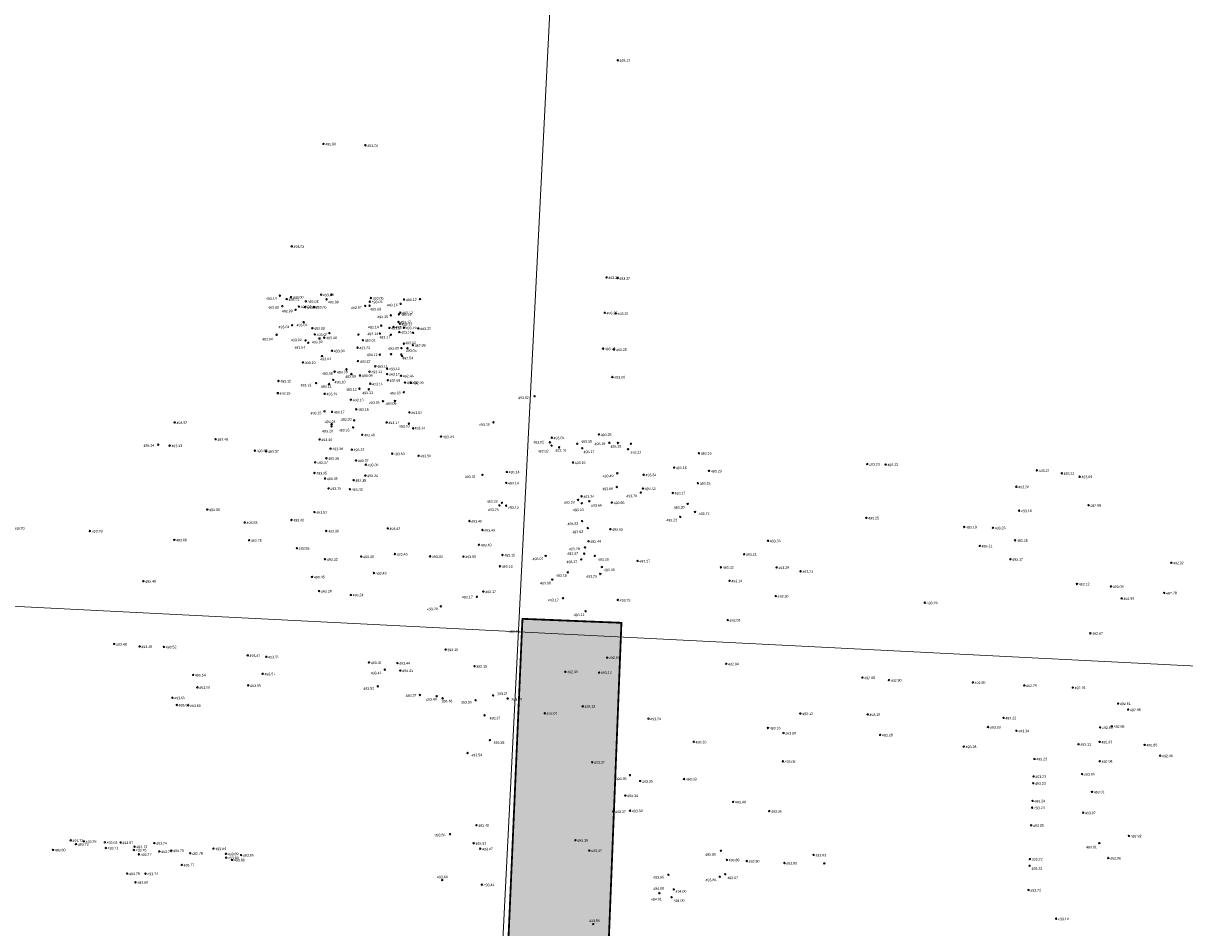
# Model space of a CAD drawing. Header units: millimetres. Extents: x 32690613 to 32693265, y 5342952 to 5344571.
# Tile 8 of 18: x 32692359 to 32692520, y 5344179 to 5344304. Entities that reach past the tile are written whole.
import ezdxf

# ---------------------------------------------------------------- set-up
doc = ezdxf.new("R2010")
doc.units = ezdxf.units.MM
doc.header["$LTSCALE"] = 20
doc.layers.get('0').update_dxf_attribs({"lineweight": 18})
doc.layers.get('Defpoints').update_dxf_attribs({"color": 11, "lineweight": 18})
for name, color, linetype, lineweight in [('Aufmaß_Schraff', 51, 'Continuous', 18), ('Aufmaß_Umriss', 40, 'Continuous', 18), ('Mpt-StBa_Höhe', 6, 'Continuous', 5), ('Mpt-StBa_Pkt', 4, 'Continuous', 9)]:
    doc.layers.add(name, color=color, linetype=linetype, lineweight=lineweight)
doc.styles.add('Arial', font='arial.ttf')

# ---------------------------------------------------------------- blocks, each defined once
blk = doc.blocks.new('A$C78070446')
for p, q in [((4469733.77, 5343068.96), (4469667.48, 5342330.09)), ((4469482.47, 5342769.75), (4470232.05, 5342702.5))]:
    blk.add_line(p, q)
blk = doc.blocks.new('A$C321062E2')
at = {"layer": 'Aufmaß_Schraff'}
h = blk.add_hatch(color=256, dxfattribs=at)
h.dxf.hatch_style = 1
h.paths.add_polyline_path([(32692589.16, 5344387.08), (32692831.12, 5344372.78), (32692831.1, 5344368.56), (32692692.58, 5344376.55), (32692689.27, 5344374.23), (32692681.97, 5344377.03), (32692668.62, 5344377.53), (32692667.81, 5344374.05), (32692653.18, 5344374.82), (32692653.33, 5344380.28), (32692624.35, 5344381.07), (32692623.85, 5344378.73), (32692616.72, 5344379.23), (32692612.99, 5344382.41), (32692590.62, 5344382.71), (32692589.25, 5344383.14), (32692588.89, 5344383.35)])
h.paths.add_polyline_path([(32692814.39, 5344272.86), (32692819.34, 5344349.53), (32692823.4, 5344349.22), (32692818.62, 5344272.76)])
h.paths.add_polyline_path([(32692789.78, 5344458.67), (32692799.86, 5344457.97), (32692795.67, 5344440.98), (32692789.51, 5344441.38)])
h.paths.add_polyline_path([(32692543.39, 5344377.32), (32692549.95, 5344377.06), (32692547.03, 5344361.6), (32692543.47, 5344362.27)])
h.paths.add_polyline_path([(32692796.1, 5344199.45), (32692812.49, 5344203.03), (32692814.62, 5344203.68), (32692819.73, 5344207.02), (32692822.88, 5344214.81), (32692823.54, 5344225.63), (32692823.84, 5344231.95), (32692823.03, 5344233.58), (32692823.01, 5344234.64), (32692823.15, 5344238.72), (32692824.7, 5344248.47), (32692823.91, 5344248.73), (32692817.46, 5344270.2), (32692815.88, 5344270.27), (32692781.61, 5344270.15), (32692690.12, 5344276.21), (32692688.54, 5344276.11), (32692690.26, 5344317.11), (32692697.18, 5344329.32), (32692697.35, 5344339.16), (32692684.2, 5344339.39), (32692672.54, 5344328.19), (32692675.06, 5344313.22), (32692678.37, 5344307.03), (32692678.6, 5344288.75), (32692671.17, 5344283.6), (32692670.69, 5344265.75), (32692676.12, 5344221.48), (32692643.32, 5344228.99), (32692600.99, 5344203.75), (32692666.6, 5344202.13), (32692662.15, 5344107.83), (32692663.33, 5344084.15), (32692436.87, 5344096.13), (32692441.85, 5344221.24), (32692428.17, 5344221.79), (32692425.66, 5344164.48), (32692411.09, 5344164.95), (32692406.06, 5344079.87), (32692429.48, 5344079.62), (32692435.96, 5344084.09), (32692672.49, 5344070.02), (32692692.85, 5344064.48), (32692698.21, 5344132.93), (32692689.09, 5344189.81), (32692734.17, 5344190.46), (32692751.82, 5344191.07), (32692750.28, 5344200.65), (32692757.17, 5344200.29), (32692758.54, 5344200.22), (32692782.76, 5344198.97), (32692784.49, 5344198.89), (32692789.07, 5344198.64), (32692788.87, 5344194.76), (32692796.03, 5344194.39)])
at = {"layer": 'Aufmaß_Umriss', "const_width": 0.25}
blk.add_lwpolyline([(32692663.33, 5344084.15), (32692436.87, 5344096.13), (32692441.85, 5344221.24), (32692428.17, 5344221.79), (32692425.66, 5344164.48), (32692411.09, 5344164.95), (32692406.06, 5344079.87), (32692429.48, 5344079.62), (32692435.96, 5344084.09), (32692672.49, 5344070.02)], dxfattribs=at)
at = {"layer": 'Mpt-StBa_Pkt'}
for centre in [(32692439.88, 5344216.44, 492.94), (32692434.1, 5344214.48, 492.99), (32692438.76, 5344214.37, 493.12), (32692431.26, 5344208.74, 493.07), (32692436.5, 5344209.7, 493.19), (32692437.82, 5344201.98, 493.37), (32692435.49, 5344191.2, 493.39), (32692437.41, 5344189.78, 493.42), (32692437.95, 5344179.62, 493.56)]:
    blk.add_ellipse(centre, major_axis=(-0.0707, 0.0707), ratio=1, start_param=3.926991, end_param=10.210176, dxfattribs=at)
at = {"layer": 'Mpt-StBa_Höhe', "style": 'Arial'}
for s, p in [('492,94', (32692440.13, 5344216.22)), ('492,99', (32692434.35, 5344214.25)), ('493,12', (32692439.01, 5344214.15)), ('493,07', (32692431.51, 5344208.52)), ('493,19', (32692436.75, 5344209.47)), ('493,37', (32692438.07, 5344201.76)), ('493,39', (32692435.74, 5344190.97)), ('493,42', (32692437.65, 5344189.55)), ('493,56', (32692437.38, 5344179.88))]:
    blk.add_text(s, height=0.35, rotation=2.2375, dxfattribs=at).set_placement(p)

msp = doc.modelspace()

# ---------------------------------------------------------------- linework, layer by layer
at = {"layer": 'Mpt-StBa_Pkt'}
for centre in [(32692441.34, 5344298.96), (32692441.34, 5344298.96), (32692400.67, 5344287.41), (32692400.67, 5344287.41), (32692406.46, 5344287.21), (32692406.46, 5344287.21), (32692396.28, 5344273.25), (32692396.28, 5344273.25), (32692439.8, 5344268.96), (32692439.8, 5344268.96), (32692441.31, 5344268.86), (32692441.31, 5344268.86), (32692394.65, 5344266.44), (32692394.65, 5344266.44), (32692400.35, 5344266.57), (32692400.35, 5344266.57), (32692401.79, 5344266.57), (32692401.79, 5344266.57), (32692394.99, 5344264.99), (32692394.99, 5344264.99), (32692395.59, 5344265.96), (32692395.59, 5344265.96), (32692396.17, 5344266.24), (32692396.17, 5344266.24), (32692397.27, 5344264.94), (32692397.27, 5344264.94), (32692398.15, 5344264.85), (32692398.15, 5344264.85), (32692398.23, 5344265.66), (32692398.23, 5344265.66), (32692399.36, 5344264.87), (32692399.36, 5344264.87), (32692401.1, 5344265.93), (32692401.1, 5344265.93), (32692406.44, 5344265.02), (32692406.44, 5344265.02), (32692407.04, 5344265.05), (32692407.04, 5344265.05), (32692407.07, 5344265.61), (32692407.07, 5344265.61), (32692407.23, 5344266.11), (32692407.23, 5344266.11), (32692411.32, 5344265.31), (32692411.32, 5344265.31), (32692411.81, 5344265.91), (32692411.81, 5344265.91), (32692414.01, 5344265.96), (32692414.01, 5344265.96), (32692396.81, 5344264.49), (32692396.81, 5344264.49), (32692409.97, 5344263.72), (32692409.97, 5344263.72), (32692411.1, 5344263.86), (32692411.1, 5344263.86), (32692411.28, 5344264.09), (32692411.28, 5344264.09), (32692439.55, 5344264.07), (32692439.55, 5344264.07), (32692441.07, 5344263.98), (32692441.07, 5344263.98), (32692396.33, 5344262.35), (32692396.33, 5344262.35), (32692397.93, 5344262.77), (32692397.93, 5344262.77), (32692399.13, 5344261.94), (32692399.13, 5344261.94), (32692408.65, 5344262.3), (32692408.65, 5344262.3), (32692409.78, 5344261.99), (32692409.78, 5344261.99), (32692410.36, 5344262.12), (32692410.36, 5344262.12), (32692411.03, 5344262.82), (32692411.03, 5344262.82), (32692411.21, 5344262.55), (32692411.21, 5344262.55), (32692411.79, 5344262.01), (32692411.79, 5344262.01), (32692413.78, 5344261.91), (32692413.78, 5344261.91), (32692394.2, 5344261.05), (32692394.2, 5344261.05), (32692398.19, 5344260.26), (32692398.19, 5344260.26), (32692399.47, 5344261.08), (32692399.47, 5344261.08), (32692400.12, 5344260.52), (32692400.12, 5344260.52), (32692400.78, 5344260.64), (32692400.78, 5344260.64), (32692401.5, 5344261.27), (32692401.5, 5344261.27), (32692405.5, 5344261.06), (32692405.5, 5344261.06), (32692406.12, 5344260.28), (32692406.12, 5344260.28), (32692408.47, 5344261.21), (32692408.47, 5344261.21), (32692409.99, 5344261.04), (32692409.99, 5344261.04), (32692411.15, 5344261.41), (32692411.15, 5344261.41), (32692413.06, 5344261.31), (32692413.06, 5344261.31), (32692398.56, 5344259.93), (32692398.56, 5344259.93), (32692401.85, 5344258.83), (32692401.85, 5344258.83), (32692405.38, 5344259.25), (32692405.38, 5344259.25), (32692411.45, 5344259.19), (32692411.45, 5344259.19), (32692411.78, 5344259.81), (32692411.78, 5344259.81), (32692412.27, 5344259.18), (32692412.27, 5344259.18), (32692413.03, 5344259.59), (32692413.03, 5344259.59), (32692439.31, 5344259.12), (32692439.31, 5344259.12), (32692440.84, 5344259), (32692440.84, 5344259), (32692397.83, 5344257.21), (32692397.83, 5344257.21), (32692400.46, 5344258.09), (32692400.46, 5344258.09), (32692405.43, 5344257.4), (32692405.43, 5344257.4), (32692408.45, 5344258.29), (32692408.45, 5344258.29), (32692410.01, 5344258.35), (32692410.01, 5344258.35), (32692411.42, 5344258.31), (32692411.42, 5344258.31), (32692411.54, 5344258.09), (32692411.54, 5344258.09), (32692402.21, 5344255.94), (32692402.21, 5344255.94), (32692403.84, 5344256.26), (32692403.84, 5344256.26), (32692404.52, 5344255.61), (32692404.52, 5344255.61), (32692405.72, 5344255.41), (32692405.72, 5344255.41), (32692407.03, 5344255.94), (32692407.03, 5344255.94), (32692407.83, 5344256.68), (32692407.83, 5344256.68), (32692409.46, 5344256.35), (32692409.46, 5344256.35), (32692409.47, 5344255.6), (32692409.47, 5344255.6), (32692411.39, 5344255.37), (32692411.39, 5344255.37), (32692440.6, 5344255.2), (32692440.6, 5344255.2), (32692394.44, 5344254.65), (32692394.44, 5344254.65), (32692399.65, 5344254.36), (32692399.65, 5344254.36), (32692401.44, 5344254.23), (32692401.44, 5344254.23), (32692402.02, 5344254.8), (32692402.02, 5344254.8), (32692405.64, 5344253.59), (32692405.64, 5344253.59), (32692407.14, 5344254.28), (32692407.14, 5344254.28), (32692409.55, 5344254.75), (32692409.55, 5344254.75), (32692411.93, 5344254.44), (32692411.93, 5344254.44), (32692412.76, 5344254.42), (32692412.76, 5344254.42), (32692394.36, 5344252.97), (32692394.36, 5344252.97), (32692400.83, 5344252.89), (32692400.83, 5344252.89), (32692404.45, 5344252.06), (32692404.45, 5344252.06), (32692406.93, 5344253.5), (32692406.93, 5344253.5), (32692411.77, 5344253.1), (32692411.77, 5344253.1), (32692429.84, 5344252.54), (32692429.84, 5344252.54), (32692400.81, 5344250.46), (32692400.81, 5344250.46), (32692401.85, 5344250.39), (32692401.85, 5344250.39), (32692405.19, 5344250.74), (32692405.19, 5344250.74), (32692408.89, 5344251.85), (32692408.89, 5344251.85), (32692410.55, 5344251.9), (32692410.55, 5344251.9), (32692380.11, 5344248.92), (32692380.11, 5344248.92), (32692404.91, 5344249.2), (32692404.91, 5344249.2), (32692409.4, 5344248.92), (32692409.4, 5344248.92), (32692412.48, 5344248.76), (32692412.48, 5344248.76), (32692412.55, 5344250.3), (32692412.55, 5344250.3), (32692424.16, 5344248.94), (32692424.16, 5344248.94), (32692401.79, 5344248.39), (32692401.79, 5344248.39), (32692401.8, 5344248.7), (32692401.8, 5344248.7), (32692404.77, 5344248.24), (32692404.77, 5344248.24), (32692406.03, 5344247.22), (32692406.03, 5344247.22), (32692413.06, 5344248.11), (32692413.06, 5344248.11), (32692438.73, 5344247.26), (32692438.73, 5344247.26), (32692377.83, 5344245.85), (32692377.83, 5344245.85), (32692379.41, 5344245.72), (32692379.41, 5344245.72), (32692385.76, 5344246.6), (32692385.76, 5344246.6), (32692400.13, 5344246.57), (32692400.13, 5344246.57), (32692416.92, 5344246.97), (32692416.92, 5344246.97), (32692431.97, 5344246.17), (32692431.97, 5344246.17), (32692432.19, 5344245.73), (32692432.19, 5344245.73), (32692432.22, 5344246.82), (32692432.22, 5344246.82), (32692435.74, 5344245.98), (32692435.74, 5344245.98), (32692440.18, 5344246.12), (32692440.18, 5344246.12), (32692441.37, 5344246.09), (32692441.37, 5344246.09), (32692443.16, 5344245.98), (32692443.16, 5344245.98), (32692391.19, 5344245.03), (32692391.19, 5344245.03), (32692392.76, 5344244.94), (32692392.76, 5344244.94), (32692401.07, 5344243.97), (32692401.07, 5344243.97), (32692401.64, 5344245.31), (32692401.64, 5344245.31), (32692404.59, 5344245.18), (32692404.59, 5344245.18), (32692410.17, 5344244.61), (32692410.17, 5344244.61), (32692413.81, 5344244.32), (32692413.81, 5344244.32), (32692433.23, 5344245.49), (32692433.23, 5344245.49), (32692436.43, 5344245.36), (32692436.43, 5344245.36), (32692442.76, 5344245.22), (32692442.76, 5344245.22), (32692452.56, 5344244.67), (32692452.56, 5344244.67), (32692399.52, 5344243.41), (32692399.52, 5344243.41), (32692405.17, 5344243.68), (32692405.17, 5344243.68), (32692406.52, 5344243.09), (32692406.52, 5344243.09), (32692435.14, 5344243.39), (32692435.14, 5344243.39), (32692449.13, 5344242.69), (32692449.13, 5344242.69), (32692475.82, 5344243.17), (32692475.82, 5344243.17), (32692478.37, 5344243.1), (32692478.37, 5344243.1), (32692399.42, 5344241.94), (32692399.42, 5344241.94), (32692400.89, 5344241.18), (32692400.89, 5344241.18), (32692404.84, 5344240.94), (32692404.84, 5344240.94), (32692406.46, 5344241.59), (32692406.46, 5344241.59), (32692422.64, 5344241.68), (32692422.64, 5344241.68), (32692426.01, 5344242.09), (32692426.01, 5344242.09), (32692441.28, 5344241.9), (32692441.28, 5344241.9), (32692444.92, 5344241.7), (32692444.92, 5344241.7), (32692453.96, 5344242.23), (32692453.96, 5344242.23), (32692499.27, 5344242.3), (32692499.27, 5344242.3), (32692502.71, 5344241.9), (32692502.71, 5344241.9), (32692505.18, 5344241.43), (32692505.18, 5344241.43), (32692401.37, 5344239.81), (32692401.37, 5344239.81), (32692404.32, 5344239.69), (32692404.32, 5344239.69), (32692425.93, 5344240.57), (32692425.93, 5344240.57), (32692441.2, 5344240), (32692441.2, 5344240), (32692444.53, 5344239.23), (32692444.53, 5344239.23), (32692444.83, 5344239.79), (32692444.83, 5344239.79), (32692448.95, 5344239.18), (32692448.95, 5344239.18), (32692452.42, 5344240.52), (32692452.42, 5344240.52), (32692496.43, 5344240.05), (32692496.43, 5344240.05), (32692425.33, 5344237.83), (32692425.33, 5344237.83), (32692435.85, 5344238.21), (32692435.85, 5344238.21), (32692436.34, 5344238.72), (32692436.34, 5344238.72), (32692436.37, 5344237.76), (32692436.37, 5344237.76), (32692437.41, 5344238.04), (32692437.41, 5344238.04), (32692440.52, 5344237.86), (32692440.52, 5344237.86), (32692451.01, 5344237.67), (32692451.01, 5344237.67), (32692384.61, 5344236.89), (32692384.61, 5344236.89), (32692399.42, 5344236.53), (32692399.42, 5344236.53), (32692424.99, 5344237.46), (32692424.99, 5344237.46), (32692425.91, 5344237.42), (32692425.91, 5344237.42), (32692452.02, 5344236.56), (32692452.02, 5344236.56), (32692496.81, 5344236.73), (32692496.81, 5344236.73), (32692506.41, 5344237.49), (32692506.41, 5344237.49), (32692389.79, 5344235.1), (32692389.79, 5344235.1), (32692396.24, 5344235.45), (32692396.24, 5344235.45), (32692420.84, 5344235.3), (32692420.84, 5344235.3), (32692436.42, 5344235.29), (32692436.42, 5344235.29), (32692437.2, 5344234.33), (32692437.2, 5344234.33), (32692449.97, 5344235.87), (32692449.97, 5344235.87), (32692475.7, 5344235.74), (32692475.7, 5344235.74), (32692489.23, 5344234.48), (32692489.23, 5344234.48), (32692493.19, 5344234.37), (32692493.19, 5344234.37), (32692368.39, 5344233.92), (32692368.39, 5344233.92), (32692380.05, 5344232.7), (32692380.05, 5344232.7), (32692401.05, 5344233.93), (32692401.05, 5344233.93), (32692409.55, 5344234.28), (32692409.55, 5344234.28), (32692422.64, 5344234.06), (32692422.64, 5344234.06), (32692440.32, 5344234.17), (32692440.32, 5344234.17), (32692390.39, 5344232.65), (32692390.39, 5344232.65), (32692396.99, 5344231.55), (32692396.99, 5344231.55), (32692422.15, 5344232.02), (32692422.15, 5344232.02), (32692436.82, 5344231.65), (32692436.82, 5344231.65), (32692437.3, 5344232.51), (32692437.3, 5344232.51), (32692462.11, 5344232.58), (32692462.11, 5344232.58), (32692491.37, 5344231.87), (32692491.37, 5344231.87), (32692496.25, 5344232.64), (32692496.25, 5344232.64), (32692400.88, 5344230.03), (32692400.88, 5344230.03), (32692405.89, 5344230.4), (32692405.89, 5344230.4), (32692410.54, 5344230.74), (32692410.54, 5344230.74), (32692415.4, 5344230.42), (32692415.4, 5344230.42), (32692420.02, 5344230.4), (32692420.02, 5344230.4), (32692425.4, 5344230.61), (32692425.4, 5344230.61), (32692431.38, 5344230.48), (32692431.38, 5344230.48), (32692436.3, 5344229.99), (32692436.3, 5344229.99), (32692436.71, 5344230.8), (32692436.71, 5344230.8), (32692438.17, 5344230.49), (32692438.17, 5344230.49), (32692444.08, 5344229.8), (32692444.08, 5344229.8), (32692458.81, 5344230.72), (32692458.81, 5344230.72), (32692495.61, 5344230.03), (32692495.61, 5344230.03), (32692517.85, 5344229.53), (32692517.85, 5344229.53), (32692407.64, 5344228.13), (32692407.64, 5344228.13), (32692425.06, 5344229.05), (32692425.06, 5344229.05), (32692434.44, 5344228.22), (32692434.44, 5344228.22), (32692438.93, 5344227.99), (32692438.93, 5344227.99), (32692439.14, 5344228.95), (32692439.14, 5344228.95), (32692455.6, 5344228.91), (32692455.6, 5344228.91), (32692463.29, 5344228.89), (32692463.29, 5344228.89), (32692466.61, 5344228.35), (32692466.61, 5344228.35), (32692375.78, 5344226.99), (32692375.78, 5344226.99), (32692399.09, 5344227.58), (32692399.09, 5344227.58), (32692432.3, 5344227.21), (32692432.3, 5344227.21), (32692456.8, 5344227.05), (32692456.8, 5344227.05), (32692504.81, 5344226.61), (32692504.81, 5344226.61), (32692509.51, 5344226.27), (32692509.51, 5344226.27), (32692400.07, 5344225.62), (32692400.07, 5344225.62), (32692404.45, 5344225.1), (32692404.45, 5344225.1), (32692421.88, 5344224.84), (32692421.88, 5344224.84), (32692422.77, 5344225.56), (32692422.77, 5344225.56), (32692463.18, 5344224.93), (32692463.18, 5344224.93), (32692516.87, 5344225.37), (32692516.87, 5344225.37), (32692416.88, 5344223.52), (32692416.88, 5344223.52), (32692433.78, 5344224.64), (32692433.78, 5344224.64), (32692441.34, 5344224.4), (32692441.34, 5344224.4), (32692483.78, 5344224.02), (32692483.78, 5344224.02), (32692510.99, 5344224.61), (32692510.99, 5344224.61), (32692436.89, 5344222.84), (32692436.89, 5344222.84), (32692456.55, 5344221.62), (32692456.55, 5344221.62), (32692371.74, 5344218.3), (32692371.74, 5344218.3), (32692506.65, 5344219.79), (32692506.65, 5344219.79), (32692375.26, 5344217.97), (32692375.26, 5344217.97), (32692378.61, 5344217.92), (32692378.61, 5344217.92), (32692390.2, 5344216.74), (32692390.2, 5344216.74), (32692417.55, 5344217.55), (32692417.55, 5344217.55), (32692392.77, 5344216.55), (32692392.77, 5344216.55), (32692406.96, 5344215.76), (32692406.96, 5344215.76), (32692410.89, 5344215.68), (32692410.89, 5344215.68), (32692421.55, 5344215.24), (32692421.55, 5344215.24), (32692456.34, 5344215.58), (32692456.34, 5344215.58), (32692382.65, 5344214.04), (32692382.65, 5344214.04), (32692392.26, 5344214.2), (32692392.26, 5344214.2), (32692409.14, 5344214.77), (32692409.14, 5344214.77), (32692411.3, 5344214.65), (32692411.3, 5344214.65), (32692475.16, 5344213.67), (32692475.16, 5344213.67), (32692383.24, 5344212.32), (32692383.24, 5344212.32), (32692390.27, 5344212.6), (32692390.27, 5344212.6), (32692408.18, 5344212.47), (32692408.18, 5344212.47), (32692478.82, 5344213.32), (32692478.82, 5344213.32), (32692490.42, 5344213), (32692490.42, 5344213), (32692497.53, 5344212.59), (32692497.53, 5344212.59), (32692504.23, 5344212.29), (32692504.23, 5344212.29), (32692379.8, 5344210.89), (32692379.8, 5344210.89), (32692413.99, 5344211.27), (32692413.99, 5344211.27), (32692416.32, 5344211.1), (32692416.32, 5344211.1), (32692417.14, 5344210.8), (32692417.14, 5344210.8), (32692421.69, 5344210.54), (32692421.69, 5344210.54), (32692424.11, 5344211.2), (32692424.11, 5344211.2), (32692426.12, 5344210.78), (32692426.12, 5344210.78), (32692380.39, 5344209.89), (32692380.39, 5344209.89), (32692381.97, 5344209.82), (32692381.97, 5344209.82), (32692466.58, 5344208.7), (32692466.58, 5344208.7), (32692510.49, 5344210.09), (32692510.49, 5344210.09), (32692511.88, 5344209.25), (32692511.88, 5344209.25), (32692422.93, 5344208.46), (32692422.93, 5344208.46), (32692445.59, 5344207.99), (32692445.59, 5344207.99), (32692475.89, 5344208.58), (32692475.89, 5344208.58), (32692494.67, 5344208.11), (32692494.67, 5344208.11), (32692462.1, 5344206.71), (32692462.1, 5344206.71), (32692464.25, 5344206.01), (32692464.25, 5344206.01), (32692477.6, 5344205.75), (32692477.6, 5344205.75), (32692492.52, 5344206.84), (32692492.52, 5344206.84), (32692496.45, 5344206.32), (32692496.45, 5344206.32), (32692508.01, 5344206.79), (32692508.01, 5344206.79), (32692509.63, 5344206.94), (32692509.63, 5344206.94), (32692423.67, 5344205.04), (32692423.67, 5344205.04), (32692451.85, 5344204.8), (32692451.85, 5344204.8), (32692489.17, 5344204.15), (32692489.17, 5344204.15), (32692505.02, 5344204.47), (32692505.02, 5344204.47), (32692507.94, 5344204.79), (32692507.94, 5344204.79), (32692514.16, 5344204.38), (32692514.16, 5344204.38), (32692420.59, 5344203.25), (32692420.59, 5344203.25), (32692498.94, 5344202.44), (32692498.94, 5344202.44), (32692516.31, 5344202.88), (32692516.31, 5344202.88), (32692464.16, 5344202.1), (32692464.16, 5344202.1), (32692507.96, 5344202.12), (32692507.96, 5344202.12), (32692443.02, 5344200.19), (32692443.02, 5344200.19), (32692444.44, 5344199.37), (32692444.44, 5344199.37), (32692450.5, 5344199.66), (32692450.5, 5344199.66), (32692498.77, 5344199.08), (32692498.77, 5344199.08), (32692498.81, 5344200.02), (32692498.81, 5344200.02), (32692505.52, 5344200.34), (32692505.52, 5344200.34), (32692442.39, 5344197.38), (32692442.39, 5344197.38), (32692506.89, 5344197.88), (32692506.89, 5344197.88), (32692457.29, 5344196.5), (32692457.29, 5344196.5), (32692498.67, 5344196.64), (32692498.67, 5344196.64), (32692440.71, 5344195.18), (32692440.71, 5344195.18), (32692443.04, 5344195.28), (32692443.04, 5344195.28), (32692462.28, 5344195.22), (32692462.28, 5344195.22), (32692498.61, 5344195.7), (32692498.61, 5344195.7), (32692505.67, 5344195.01), (32692505.67, 5344195.01), (32692421.81, 5344193.27), (32692498.48, 5344193.28), (32692498.48, 5344193.28), (32692365.73, 5344191.18), (32692365.73, 5344191.18), (32692367.55, 5344191.04), (32692367.55, 5344191.04), (32692418.15, 5344192.04), (32692418.15, 5344192.04), (32692511.98, 5344191.8), (32692511.98, 5344191.8), (32692363.28, 5344189.87), (32692363.28, 5344189.87), (32692366.46, 5344190.66), (32692366.46, 5344190.66), (32692370.45, 5344190.91), (32692370.45, 5344190.91), (32692370.59, 5344190.13), (32692370.59, 5344190.13), (32692372.63, 5344190.89), (32692372.63, 5344190.89), (32692374.46, 5344189.85), (32692374.46, 5344189.85), (32692374.56, 5344190.32), (32692374.56, 5344190.32), (32692377.3, 5344190.81), (32692377.3, 5344190.81), (32692377.98, 5344189.65), (32692377.98, 5344189.65), (32692379.64, 5344189.78), (32692379.64, 5344189.78), (32692382.25, 5344189.4), (32692382.25, 5344189.4), (32692385.46, 5344190.05), (32692385.46, 5344190.05), (32692421.42, 5344190.79), (32692422.34, 5344190.03), (32692455.6, 5344189.74), (32692455.6, 5344189.74), (32692507.9, 5344190.8), (32692507.9, 5344190.8), (32692375.16, 5344189.25), (32692375.16, 5344189.25), (32692381.08, 5344187.79), (32692381.08, 5344187.79), (32692387.19, 5344189.33), (32692387.19, 5344189.33), (32692387.22, 5344188.79), (32692387.22, 5344188.79), (32692388.05, 5344188.49), (32692388.05, 5344188.49), (32692389.29, 5344189.15), (32692389.29, 5344189.15), (32692456.42, 5344188.49), (32692456.42, 5344188.49), (32692459.18, 5344188.33), (32692459.18, 5344188.33), (32692464.38, 5344188.05), (32692464.38, 5344188.05), (32692468.41, 5344189.17), (32692468.41, 5344189.17), (32692469.89, 5344187.99), (32692469.89, 5344187.99), (32692498.31, 5344188.6), (32692498.31, 5344188.6), (32692509.14, 5344188.74), (32692509.14, 5344188.74), (32692373.54, 5344186.6), (32692373.54, 5344186.6), (32692376.07, 5344186.59), (32692376.07, 5344186.59), (32692448.35, 5344186.43), (32692448.35, 5344186.43), (32692455.44, 5344186.15), (32692455.44, 5344186.15), (32692456.2, 5344186.51), (32692456.2, 5344186.51), (32692498.26, 5344187.67), (32692498.26, 5344187.67), (32692374.68, 5344185.39), (32692374.68, 5344185.39), (32692417.08, 5344185.7), (32692422.55, 5344185.07), (32692422.55, 5344185.07), (32692447.09, 5344183.88), (32692447.09, 5344183.88), (32692448.78, 5344183.33), (32692448.78, 5344183.33), (32692449.08, 5344184.41), (32692449.08, 5344184.41), (32692498.11, 5344184.32), (32692498.11, 5344184.32), (32692501.93, 5344180.36), (32692501.93, 5344180.36)]:
    msp.add_circle(centre, 0.1, dxfattribs=at)

# ---------------------------------------------------------------- block references
msp.add_blockref('A$C321062E2', (0, 0))
at = {"layer": 'Defpoints', "rotation": 2.237485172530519}
msp.add_blockref('A$C78070446', (28434719.52, -168960.66), dxfattribs=at)

# ---------------------------------------------------------------- texts
at = {"layer": 'Mpt-StBa_Höhe', "style": 'Arial'}
for s, p in [('493.17', (32692441.59, 5344298.72)), ('492.99', (32692400.92, 5344287.17)), ('493.00', (32692406.71, 5344286.96)), ('493.03', (32692396.53, 5344273.01)), ('493.28', (32692440.05, 5344268.72)), ('493.32', (32692441.57, 5344268.62)), ('493.06', (32692400.6, 5344266.33)), ('493.14', (32692392.72, 5344265.83)), ('493.00', (32692393.02, 5344264.59)), ('493.01', (32692395.84, 5344265.71)), ('493.00', (32692396.42, 5344266)), ('493.02', (32692397.52, 5344264.7)), ('493.02', (32692398.4, 5344264.61)), ('493.02', (32692398.49, 5344265.42)), ('493.05', (32692399.61, 5344264.63)), ('492.99', (32692401.29, 5344265.34)), ('492.97', (32692404.47, 5344264.57)), ('493.03', (32692407.33, 5344265.37)), ('493.06', (32692407.48, 5344265.87)), ('493.16', (32692409.44, 5344264.94)), ('493.12', (32692412.06, 5344265.67)), ('492.99', (32692394.92, 5344264.1)), ('493.33', (32692407.12, 5344264.36)), ('493.15', (32692408.11, 5344263.31)), ('493.16', (32692411.35, 5344263.62)), ('493.12', (32692411.54, 5344263.85)), ('493.25', (32692439.8, 5344263.83)), ('493.31', (32692441.33, 5344263.74)), ('493.03', (32692394.46, 5344261.91)), ('493.01', (32692396.95, 5344262.18)), ('493.02', (32692399.38, 5344261.7)), ('493.14', (32692406.82, 5344261.88)), ('493.17', (32692410.03, 5344261.74)), ('493.17', (32692410.61, 5344261.88)), ('493.17', (32692411.28, 5344262.58)), ('493.13', (32692411.46, 5344262.31)), ('493.19', (32692412.04, 5344261.77)), ('493.20', (32692414.04, 5344261.67)), ('493.04', (32692392.19, 5344260.22)), ('493.02', (32692396.19, 5344260.11)), ('493.02', (32692399.07, 5344259.83)), ('493.02', (32692399.73, 5344260.84)), ('493.00', (32692401.04, 5344260.4)), ('493.01', (32692406.38, 5344260.04)), ('493.14', (32692406.74, 5344260.96)), ('493.17', (32692408.4, 5344260.49)), ('493.15', (32692411.4, 5344261.17)), ('493.05', (32692411.96, 5344259.71)), ('493.04', (32692396.65, 5344259.06)), ('493.03', (32692402.1, 5344258.59)), ('493.22', (32692405.64, 5344259.01)), ('493.12', (32692406.66, 5344258.07)), ('493.09', (32692409.62, 5344258.95)), ('493.05', (32692412.05, 5344258.64)), ('492.99', (32692413.29, 5344259.35)), ('493.25', (32692439.56, 5344258.88)), ('493.28', (32692441.09, 5344258.76)), ('493.10', (32692398.08, 5344256.97)), ('493.04', (32692400.24, 5344257.49)), ('493.22', (32692405.68, 5344257.15)), ('492.54', (32692411.58, 5344257.6)), ('493.08', (32692400.46, 5344255.47)), ('493.08', (32692402.52, 5344255.67)), ('493.09', (32692403.68, 5344255.07)), ('493.09', (32692405.97, 5344255.17)), ('493.11', (32692407.28, 5344255.7)), ('493.11', (32692408.08, 5344256.44)), ('493.12', (32692409.72, 5344256.11)), ('493.12', (32692409.72, 5344255.36)), ('492.44', (32692411.64, 5344255.13)), ('493.30', (32692440.86, 5344254.96)), ('493.10', (32692394.69, 5344254.41)), ('493.13', (32692397.49, 5344253.86)), ('493.11', (32692400.31, 5344253.69)), ('493.10', (32692402.21, 5344254.29)), ('493.12', (32692403.77, 5344253.26)), ('493.11', (32692407.39, 5344254.03)), ('492.69', (32692409.8, 5344254.51)), ('493.04', (32692412.18, 5344254.2)), ('492.99', (32692413.01, 5344254.18)), ('493.15', (32692394.61, 5344252.73)), ('493.15', (32692401.09, 5344252.65)), ('493.13', (32692404.71, 5344251.81)), ('493.11', (32692406.03, 5344252.81)), ('493.03', (32692409.85, 5344252.77)), ('493.02', (32692427.57, 5344252.13)), ('493.17', (32692402.11, 5344250.14)), ('493.16', (32692405.44, 5344250.5)), ('493.05', (32692406.96, 5344251.45)), ('493.06', (32692409.27, 5344251.34)), ('493.01', (32692412.81, 5344250.06)), ('493.52', (32692380.36, 5344248.68)), ('493.15', (32692398.89, 5344250.01)), ('493.24', (32692400.85, 5344248.81)), ('493.20', (32692403.06, 5344249.13)), ('493.11', (32692409.65, 5344248.68)), ('493.26', (32692400.49, 5344247.52)), ('493.25', (32692402.79, 5344247.64)), ('493.46', (32692406.29, 5344246.97)), ('493.09', (32692411.09, 5344248.19)), ('493.14', (32692413.25, 5344247.95)), ('493.20', (32692422.16, 5344248.42)), ('493.25', (32692438.99, 5344247.01)), ('493.34', (32692375.8, 5344245.54)), ('493.33', (32692379.66, 5344245.48)), ('493.46', (32692386.01, 5344246.36)), ('493.44', (32692400.38, 5344246.33)), ('493.44', (32692417.18, 5344246.72)), ('493.02', (32692429.66, 5344245.98)), ('493.02', (32692432.47, 5344246.57)), ('493.30', (32692436.28, 5344246.08)), ('493.19', (32692438.14, 5344245.77)), ('493.20', (32692440.34, 5344245.4)), ('493.38', (32692391.44, 5344244.79)), ('493.37', (32692393.01, 5344244.7)), ('493.36', (32692401.32, 5344243.73)), ('493.35', (32692401.89, 5344245.06)), ('493.37', (32692404.84, 5344244.94)), ('493.53', (32692410.42, 5344244.37)), ('493.50', (32692414.06, 5344244.08)), ('493.02', (32692430.29, 5344244.74)), ('493.16', (32692432.73, 5344244.87)), ('493.17', (32692436.62, 5344244.66)), ('493.21', (32692443.12, 5344244.58)), ('493.16', (32692452.82, 5344244.43)), ('493.37', (32692399.78, 5344243.17)), ('493.37', (32692405.42, 5344243.43)), ('493.35', (32692406.78, 5344242.84)), ('493.16', (32692435.39, 5344243.15)), ('493.16', (32692449.38, 5344242.45)), ('493.23', (32692476.07, 5344242.93)), ('493.22', (32692478.62, 5344242.86)), ('493.21', (32692499.52, 5344242.05)), ('493.35', (32692399.67, 5344241.7)), ('493.35', (32692401.14, 5344240.94)), ('493.35', (32692405.09, 5344240.7)), ('493.34', (32692406.71, 5344241.35)), ('493.31', (32692420.22, 5344241.22)), ('493.14', (32692426.26, 5344241.85)), ('493.49', (32692439.26, 5344241.32)), ('493.34', (32692445.18, 5344241.46)), ('493.29', (32692454.21, 5344241.98)), ('493.22', (32692502.96, 5344241.66)), ('493.09', (32692505.43, 5344241.19)), ('493.35', (32692401.62, 5344239.57)), ('493.33', (32692404.58, 5344239.44)), ('493.14', (32692426.18, 5344240.33)), ('493.69', (32692439.2, 5344239.54)), ('493.43', (32692445.08, 5344239.55)), ('493.17', (32692449.2, 5344238.94)), ('493.15', (32692452.67, 5344240.28)), ('493.28', (32692496.69, 5344239.8)), ('493.23', (32692423.24, 5344237.79)), ('493.33', (32692433.9, 5344237.68)), ('493.34', (32692436.6, 5344238.47)), ('493.66', (32692437.65, 5344237.26)), ('493.66', (32692440.78, 5344237.62)), ('493.78', (32692442.52, 5344238.56)), ('492.99', (32692506.66, 5344237.24)), ('493.60', (32692384.87, 5344236.65)), ('493.51', (32692399.68, 5344236.29)), ('493.25', (32692423.42, 5344236.67)), ('493.13', (32692426.17, 5344236.95)), ('493.33', (32692435.15, 5344236.64)), ('493.20', (32692449.08, 5344236.96)), ('493.12', (32692452.53, 5344236.12)), ('493.18', (32692497.07, 5344236.49)), ('493.70', (32692357.86, 5344234.08)), ('493.53', (32692390.05, 5344234.86)), ('493.48', (32692396.49, 5344235.21)), ('493.43', (32692409.8, 5344234.04)), ('493.48', (32692421.09, 5344235.06)), ('493.52', (32692434.4, 5344234.72)), ('493.23', (32692448.05, 5344235.22)), ('493.25', (32692475.96, 5344235.49)), ('493.18', (32692489.48, 5344234.24)), ('493.23', (32692493.44, 5344234.13)), ('493.78', (32692368.65, 5344233.68)), ('493.68', (32692380.3, 5344232.46)), ('493.76', (32692390.64, 5344232.41)), ('493.30', (32692401.31, 5344233.69)), ('493.43', (32692422.89, 5344233.82)), ('493.62', (32692435.07, 5344233.6)), ('493.65', (32692440.57, 5344233.93)), ('493.25', (32692496.51, 5344232.4)), ('493.55', (32692397.24, 5344231.31)), ('493.40', (32692422.41, 5344231.77)), ('493.28', (32692434.62, 5344231.24)), ('493.44', (32692437.55, 5344232.27)), ('493.35', (32692462.36, 5344232.34)), ('493.21', (32692491.62, 5344231.63)), ('493.32', (32692401.14, 5344229.79)), ('493.40', (32692406.14, 5344230.16)), ('493.46', (32692410.8, 5344230.5)), ('493.43', (32692415.65, 5344230.18)), ('493.55', (32692420.27, 5344230.16)), ('493.15', (32692425.65, 5344230.37)), ('493.07', (32692429.57, 5344229.88)), ('493.27', (32692434.26, 5344229.46)), ('493.27', (32692434.37, 5344230.61)), ('493.30', (32692438.6, 5344229.77)), ('493.27', (32692444.33, 5344229.55)), ('493.21', (32692459.06, 5344230.48)), ('493.17', (32692495.86, 5344229.79)), ('492.82', (32692518.1, 5344229.29)), ('493.43', (32692407.89, 5344227.88)), ('493.18', (32692425.32, 5344228.81)), ('493.30', (32692439.44, 5344228.35)), ('493.32', (32692455.86, 5344228.67)), ('493.29', (32692463.54, 5344228.65)), ('493.23', (32692466.87, 5344228.11)), ('493.49', (32692376.03, 5344226.75)), ('493.45', (32692399.34, 5344227.34)), ('493.08', (32692430.61, 5344226.51)), ('493.18', (32692432.8, 5344227.56)), ('493.29', (32692436.99, 5344227.46)), ('493.13', (32692457.05, 5344226.81)), ('493.12', (32692505.06, 5344226.37)), ('493.08', (32692509.76, 5344226.03)), ('493.28', (32692400.32, 5344225.38)), ('493.24', (32692404.7, 5344224.86)), ('493.17', (32692419.81, 5344224.58)), ('493.17', (32692423.03, 5344225.32)), ('493.30', (32692463.44, 5344224.69)), ('492.89', (32692511.24, 5344224.37)), ('492.78', (32692517.12, 5344225.13)), ('493.20', (32692414.98, 5344222.95)), ('493.12', (32692431.7, 5344224.18)), ('493.29', (32692441.6, 5344224.15)), ('493.19', (32692484.04, 5344223.78)), ('493.11', (32692435.26, 5344222.14)), ('493.03', (32692456.8, 5344221.37)), ('493.05', (32692426.31, 5344219.83)), ('492.87', (32692506.91, 5344219.55)), ('493.48', (32692372, 5344218.06)), ('493.48', (32692375.51, 5344217.73)), ('493.52', (32692378.86, 5344217.68)), ('493.47', (32692390.45, 5344216.5)), ('393.10', (32692417.79, 5344217.31)), ('493.51', (32692393.02, 5344216.31)), ('493.41', (32692407.22, 5344215.52)), ('493.44', (32692411.14, 5344215.44)), ('393.15', (32692421.78, 5344215)), ('492.94', (32692456.59, 5344215.34)), ('493.54', (32692382.9, 5344213.8)), ('493.51', (32692392.52, 5344213.96)), ('493.41', (32692407.2, 5344214.1)), ('493.41', (32692411.55, 5344214.41)), ('492.86', (32692475.42, 5344213.43)), ('493.59', (32692383.49, 5344212.08)), ('493.55', (32692390.53, 5344212.35)), ('493.52', (32692406.19, 5344211.97)), ('492.90', (32692479.07, 5344213.08)), ('492.85', (32692490.67, 5344212.76)), ('492.79', (32692497.78, 5344212.35)), ('492.76', (32692504.48, 5344212.05)), ('493.65', (32692380.05, 5344210.65)), ('493.37', (32692412.03, 5344211)), ('493.40', (32692414.84, 5344210.46)), ('393.46', (32692416.99, 5344210.21)), ('393.36', (32692419.67, 5344210.05)), ('393.21', (32692424.66, 5344211.24)), ('393.18', (32692426.65, 5344210.46)), ('493.60', (32692380.64, 5344209.65)), ('493.60', (32692382.22, 5344209.58)), ('493.12', (32692466.83, 5344208.46)), ('493.18', (32692476.14, 5344208.34)), ('492.91', (32692510.74, 5344209.85)), ('492.96', (32692512.14, 5344209.01)), ('493.37', (32692423.63, 5344207.86)), ('493.23', (32692445.84, 5344207.75)), ('493.22', (32692494.92, 5344207.86)), ('493.16', (32692462.35, 5344206.47)), ('493.09', (32692464.5, 5344205.76)), ('493.28', (32692477.86, 5344205.51)), ('493.33', (32692492.78, 5344206.6)), ('493.34', (32692496.71, 5344206.08)), ('492.94', (32692508.27, 5344206.55)), ('492.95', (32692509.88, 5344206.7)), ('493.25', (32692424.18, 5344204.49)), ('493.20', (32692452.1, 5344204.55)), ('493.28', (32692489.42, 5344203.9)), ('493.11', (32692505.27, 5344204.23)), ('492.93', (32692508.2, 5344204.55)), ('492.80', (32692514.42, 5344204.14)), ('493.54', (32692421.11, 5344202.77)), ('493.23', (32692499.19, 5344202.2)), ('492.86', (32692516.57, 5344202.64)), ('493.08', (32692464.41, 5344201.86)), ('492.98', (32692508.22, 5344201.87)), ('493.36', (32692441.06, 5344199.49)), ('493.35', (32692444.7, 5344199.13)), ('493.33', (32692450.75, 5344199.42)), ('493.23', (32692499.02, 5344198.84)), ('493.23', (32692499.07, 5344199.78)), ('493.06', (32692505.78, 5344200.1)), ('493.34', (32692442.65, 5344197.14)), ('493.01', (32692507.14, 5344197.64)), ('493.44', (32692457.54, 5344196.26)), ('493.24', (32692498.92, 5344196.4)), ('493.37', (32692440.97, 5344194.94)), ('493.39', (32692443.3, 5344195.04)), ('493.56', (32692462.54, 5344194.98)), ('493.24', (32692498.87, 5344195.46)), ('493.07', (32692505.93, 5344194.76)), ('493.49', (32692422.06, 5344193.03)), ('493.25', (32692498.74, 5344193.04)), ('493.72', (32692365.98, 5344190.94)), ('493.78', (32692367.8, 5344190.8)), ('493.63', (32692370.7, 5344190.67)), ('493.67', (32692372.88, 5344190.65)), ('393.56', (32692416.03, 5344191.72)), ('492.92', (32692512.24, 5344191.55)), ('493.60', (32692363.53, 5344189.63)), ('493.73', (32692366.72, 5344190.41)), ('493.71', (32692370.84, 5344189.89)), ('493.75', (32692374.71, 5344189.61)), ('493.73', (32692374.81, 5344190.08)), ('493.74', (32692377.55, 5344190.57)), ('493.76', (32692378.23, 5344189.41)), ('493.70', (32692379.9, 5344189.54)), ('493.78', (32692382.5, 5344189.16)), ('493.84', (32692385.71, 5344189.8)), ('493.89', (32692387.44, 5344189.09)), ('493.53', (32692421.68, 5344190.55)), ('493.47', (32692422.59, 5344189.78)), ('493.01', (32692506.07, 5344190.04)), ('493.77', (32692375.41, 5344189.01)), ('493.77', (32692381.33, 5344187.55)), ('493.89', (32692387.47, 5344188.55)), ('493.88', (32692388.3, 5344188.25)), ('493.86', (32692389.54, 5344188.91)), ('493.85', (32692453.43, 5344189.03)), ('493.89', (32692456.67, 5344188.25)), ('493.90', (32692459.43, 5344188.08)), ('493.89', (32692464.63, 5344187.81)), ('493.83', (32692468.66, 5344188.92)), ('493.22', (32692498.56, 5344188.36)), ('492.96', (32692509.4, 5344188.5)), ('493.79', (32692373.8, 5344186.36)), ('493.74', (32692376.32, 5344186.34)), ('493.64', (32692416.35, 5344185.92)), ('493.85', (32692446.25, 5344185.88)), ('493.23', (32692498.53, 5344187.09)), ('493.80', (32692374.94, 5344185.15)), ('493.41', (32692422.81, 5344184.82)), ('494.00', (32692446.26, 5344184.33)), ('493.85', (32692453.48, 5344185.51)), ('493.87', (32692456.48, 5344185.8)), ('494.01', (32692445.94, 5344182.85)), ('494.00', (32692449.07, 5344182.66)), ('494.00', (32692449.34, 5344183.94)), ('493.22', (32692498.37, 5344184.08)), ('493.19', (32692502.19, 5344180.12))]:
    msp.add_text(s, height=0.35, rotation=2.2375, dxfattribs=at).set_placement(p)

doc.saveas('drawing.dxf')
